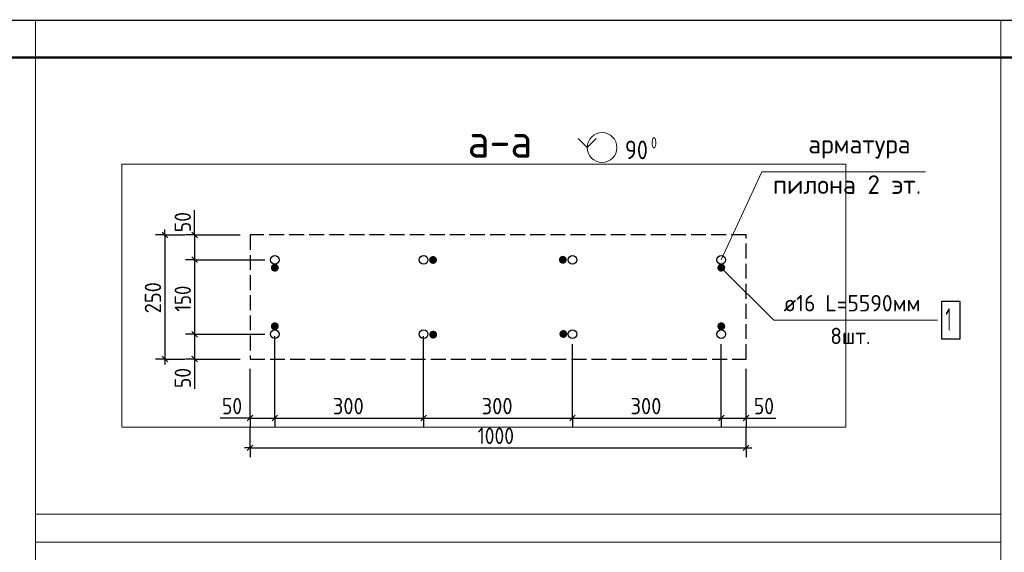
# Model space of a CAD drawing. Header units: millimetres. Extents: x 0 to 50400, y 0 to 35652.
# Tile 12 of 13: x 17536 to 33414, y 27066 to 35652. Entities that reach past the tile are written whole.
import ezdxf

# ---------------------------------------------------------------- set-up
doc = ezdxf.new("R2010")
doc.units = ezdxf.units.MM
doc.linetypes.add('______2', pattern=[324, 240, -84])
doc.linetypes.add('______5', pattern=[1320, 960, -120, 120, -120])
for name, color, linetype, lineweight in [('Standard', 7, 'Continuous', 25), ('Заголовок чертежа', 7, 'Continuous', 25), ('Позиционная метка линия выноска', 7, 'Continuous', 13), ('Примечания', 7, 'Continuous', 13), ('Размерная линия_ общее', 7, 'Continuous', 13)]:
    doc.layers.add(name, color=color, linetype=linetype, lineweight=lineweight)
doc.layers.add('Оси', color=7, linetype='______5', true_color=0x656565)
doc.layers.add('Стена фоновая арматура Х1', color=7, linetype='______2', true_color=0xa0a0a0)
doc.layers.add('Размерная выноска', color=7, linetype='Continuous')
doc.styles.add('ISOCPEUR', font='txt')

msp = doc.modelspace()

# ---------------------------------------------------------------- hatches: boundary and pattern name
at = {"layer": 'Стена фоновая арматура Х1', "linetype": 'Continuous', "lineweight": 18, "transparency": 33554687}
for points in [[(24266, 31779), (24261, 31803), (24247, 31824), (24226, 31838), (24202, 31843), (24177, 31838), (24156, 31824), (24142, 31803), (24138, 31779), (24142, 31754), (24156, 31733), (24177, 31720), (24202, 31715), (24226, 31720), (24247, 31733), (24261, 31754)], [(26359, 31782), (26354, 31806), (26340, 31827), (26320, 31841), (26295, 31846), (26271, 31841), (26250, 31827), (26236, 31806), (26231, 31782), (26236, 31757), (26250, 31737), (26271, 31723), (26295, 31718), (26320, 31723), (26340, 31737), (26354, 31757)], [(21714, 31654), (21709, 31679), (21695, 31700), (21674, 31714), (21650, 31718), (21625, 31714), (21604, 31700), (21591, 31679), (21586, 31654), (21591, 31630), (21604, 31609), (21625, 31595), (21650, 31590), (21674, 31595), (21695, 31609), (21709, 31630)], [(28914, 31654), (28909, 31679), (28895, 31700), (28874, 31714), (28850, 31718), (28825, 31714), (28804, 31700), (28791, 31679), (28786, 31654), (28791, 31630), (28804, 31609), (28825, 31595), (28850, 31590), (28874, 31595), (28895, 31609), (28909, 31630)], [(21714, 30710), (21709, 30735), (21695, 30756), (21674, 30770), (21650, 30774), (21625, 30770), (21604, 30756), (21591, 30735), (21586, 30710), (21591, 30686), (21604, 30665), (21625, 30651), (21650, 30646), (21674, 30651), (21695, 30665), (21709, 30686)], [(26367, 30586), (26362, 30610), (26348, 30631), (26328, 30645), (26303, 30650), (26279, 30645), (26258, 30631), (26244, 30610), (26239, 30586), (26244, 30561), (26258, 30541), (26279, 30527), (26303, 30522), (26328, 30527), (26348, 30541), (26362, 30561)], [(28914, 30710), (28909, 30735), (28895, 30756), (28874, 30770), (28850, 30774), (28825, 30770), (28804, 30756), (28791, 30735), (28786, 30710), (28791, 30686), (28804, 30665), (28825, 30651), (28850, 30646), (28874, 30651), (28895, 30665), (28909, 30686)], [(24268, 30575), (24263, 30600), (24249, 30621), (24228, 30635), (24204, 30639), (24179, 30635), (24158, 30621), (24145, 30600), (24140, 30575), (24145, 30551), (24158, 30530), (24179, 30516), (24204, 30511), (24228, 30516), (24249, 30530), (24263, 30551)]]:
    msp.add_hatch(color=7, dxfattribs=at).paths.add_polyline_path(points)

# ---------------------------------------------------------------- linework, layer by layer
at = {"layer": 'Standard', "color": 7, "linetype": 'Continuous', "lineweight": -3, "transparency": 33554687}
for p, q in [((19877, 32182), (19877, 32272)), ((20357, 32182), (20357, 32272)), ((19877, 32182), (19727, 32182)), ((19877, 32182), (20027, 32182)), ((19877, 32182), (20197, 32182)), ((19877, 32182), (19877, 30182)), ((20357, 32182), (20207, 32182)), ((20357, 32182), (20507, 32182)), ((20357, 32182), (21090, 32182)), ((20357, 32182), (20357, 31782)), ((20357, 31782), (20207, 31782)), ((20357, 31782), (20507, 31782)), ((20357, 31782), (21490, 31782)), ((20357, 31782), (20357, 30582)), ((20357, 30582), (20207, 30582)), ((20357, 30582), (20507, 30582)), ((20357, 30582), (21490, 30582)), ((20357, 30582), (20357, 30182)), ((19877, 30182), (19727, 30182)), ((19877, 30182), (20027, 30182)), ((19877, 30182), (20197, 30182)), ((19877, 30182), (19877, 30092)), ((20357, 30182), (20207, 30182)), ((20357, 30182), (20507, 30182)), ((20357, 30182), (21090, 30182)), ((20357, 30182), (20357, 30092)), ((21250, 29231), (21250, 29381)), ((21650, 29231), (21650, 29381)), ((24050, 29231), (24050, 29381)), ((26450, 29231), (26450, 29381)), ((28850, 29231), (28850, 29381)), ((29250, 29231), (29250, 29381)), ((21250, 29231), (21160, 29231)), ((21250, 29231), (21250, 29081)), ((21250, 29231), (21650, 29231)), ((21650, 29231), (21650, 29081)), ((21650, 29231), (24050, 29231)), ((24050, 29231), (24050, 29081)), ((24050, 29231), (26450, 29231)), ((26450, 29231), (26450, 29081)), ((26450, 29231), (28850, 29231)), ((28850, 29231), (28850, 29081)), ((28850, 29231), (29250, 29231)), ((29250, 29231), (29250, 29081)), ((29250, 29231), (29340, 29231)), ((21250, 28751), (21250, 29071)), ((29250, 28751), (29250, 29071)), ((21250, 28751), (21250, 28901)), ((29250, 28751), (29250, 28901)), ((21250, 28751), (21160, 28751)), ((21250, 28751), (21250, 28601)), ((21250, 28751), (29250, 28751)), ((29250, 28751), (29250, 28601)), ((29250, 28751), (29340, 28751))]:
    msp.add_line(p, q, dxfattribs=at)
at = {"layer": 'Standard', "color": 7, "linetype": 'Continuous', "lineweight": 25, "transparency": 33554687}
for p, q in [((19832, 32227), (19922, 32137)), ((20312, 32227), (20402, 32137)), ((20312, 31827), (20402, 31737)), ((20312, 30627), (20402, 30537)), ((19832, 30227), (19922, 30137)), ((20312, 30227), (20402, 30137)), ((21205, 29186), (21295, 29276)), ((21605, 29186), (21695, 29276)), ((24005, 29186), (24095, 29276)), ((26405, 29186), (26495, 29276)), ((28805, 29186), (28895, 29276)), ((29205, 29186), (29295, 29276)), ((21205, 28706), (21295, 28796)), ((29205, 28706), (29295, 28796))]:
    msp.add_line(p, q, dxfattribs=at)
msp.add_lwpolyline([(0, 0), (50400, 0), (50400, 35640), (0, 35640), (0, 0)], close=True, dxfattribs=at)
at = {"layer": 'Standard', "color": 7, "linetype": 'Continuous', "lineweight": 13, "transparency": 33554687}
for points in [[(50400, 35640), (0, 35640), (0, 0), (50400, 0), (50400, 35640)], [(50400, 35640), (0, 35640), (0, 0), (50400, 0), (50400, 35640)], [(17790, 35652), (17790, 27231), (33358, 27231), (33358, 35652)], [(32144, 33201), (29504, 33201), (28848, 31783)], [(33358, 27681), (17790, 27681), (17790, 19920), (33358, 19920), (33358, 27681)]]:
    msp.add_lwpolyline(points, dxfattribs=at)
at = {"layer": 'Standard', "color": 7, "linetype": 'Continuous', "lineweight": 50, "transparency": 33554687}
msp.add_lwpolyline([(2400, 35040), (49800, 35040), (49800, 600), (2400, 600), (2400, 35040)], close=True, dxfattribs=at)
at = {"layer": 'Standard', "color": 254, "linetype": 'Continuous', "lineweight": 18, "true_color": 0xc4c4ff, "transparency": 33554687}
msp.add_lwpolyline([(19185, 29084), (30859, 29084), (30859, 33324), (19185, 33324), (19185, 29084)], dxfattribs=at)
at = {"layer": 'Standard', "color": 7, "linetype": 'Continuous', "lineweight": -3, "transparency": 33554687}
for points in [[(21650, 29231), (21650, 29252), (21650, 29252), (21650, 29252), (21650, 29252), (21650, 29252), (21650, 29252), (21650, 29252), (21650, 29252), (21650, 30550)], [(24050, 29231), (24050, 29252), (24050, 29252), (24050, 29252), (24050, 29252), (24050, 29252), (24050, 29252), (24050, 30550)], [(26450, 29231), (26450, 29252), (26450, 29252), (26450, 29252), (26450, 29252), (26450, 30422)], [(28850, 29231), (28850, 29252), (28850, 29252), (28850, 30422)], [(21250, 29231), (21250, 29252), (21250, 29252), (21250, 29252), (21250, 29252), (21250, 29252), (21250, 29252), (21250, 29252), (21250, 29252), (21250, 30022)], [(29250, 29231), (29250, 29252), (29250, 29252), (29250, 30022)]]:
    msp.add_lwpolyline(points, dxfattribs=at)
at = {"layer": 'Оси', "color": 8, "linetype": '______2', "lineweight": -3, "transparency": 33554687}
for p, q in [((29250, 32182), (21250, 32182)), ((21250, 32182), (21250, 30182)), ((29250, 30182), (29250, 32182)), ((21250, 30182), (29250, 30182))]:
    msp.add_line(p, q, dxfattribs=at)
at = {"layer": 'Позиционная метка линия выноска', "color": 7, "linetype": 'Continuous', "lineweight": 13, "transparency": 33554687}
for p, q in [((28850, 31654), (29695, 30809)), ((29695, 30809), (32263, 30809)), ((29695, 30809), (32335, 30809))]:
    msp.add_line(p, q, dxfattribs=at)
at = {"layer": 'Примечания', "color": 7, "linetype": 'Continuous', "lineweight": 18, "transparency": 33554687}
for p, q in [((26543, 33735), (26687, 33591)), ((26687, 33591), (26831, 33735)), ((26687, 33591), (26687, 33591)), ((26687, 33591), (26687, 33591)), ((26687, 33591), (26687, 33591)), ((26687, 33591), (26687, 33591))]:
    msp.add_line(p, q, dxfattribs=at)
msp.add_circle((26927, 33591), 240, dxfattribs=at)
at = {"layer": 'Размерная выноска', "color": 7, "linetype": 'Continuous', "lineweight": -3, "transparency": 33554687}
for p, q in [((20357, 32182), (20357, 32582)), ((20357, 30182), (20357, 29702)), ((21250, 29231), (20770, 29231)), ((29250, 29231), (29730, 29231))]:
    msp.add_line(p, q, dxfattribs=at)
at = {"layer": 'Размерная линия_ общее', "color": 253, "linetype": 'Continuous', "lineweight": -3, "true_color": 0xa0a0a0, "transparency": 33554687}
for centre in [(21650, 31782), (24050, 31782), (26450, 31782), (28850, 31782), (21650, 30582), (24050, 30582), (26450, 30582), (28850, 30582)]:
    msp.add_circle(centre, 70, dxfattribs=at)
at = {"layer": 'Стена фоновая арматура Х1', "color": 7, "linetype": 'Continuous', "lineweight": 25, "transparency": 33554687}
msp.add_lwpolyline([(32403, 30508), (32703, 30508), (32703, 31108), (32403, 31108), (32403, 30508)], dxfattribs=at)

# ---------------------------------------------------------------- texts
at = {"layer": 'Standard', "color": 7, "linetype": 'Continuous', "lineweight": 25, "transparency": 33554687, "attachment_point": 7, "style": 'ISOCPEUR'}
for s, insert, char_height, width in [('\\W0.97;арматура', (30252, 33414), 300, 2004.22), ('\\W0.98;пилона 2 эт.', (29682, 32844), 300, 2574.96), ('\\W0.87;50', (20798, 29291), 264, 484.71), ('\\W0.91;300', (22586, 29291), 264, 674.39), ('\\W0.91;300', (24986, 29291), 264, 674.39), ('\\W0.91;300', (27386, 29291), 264, 674.39), ('\\W0.87;50', (29375, 29291), 264, 484.71), ('\\W0.87;1000', (24920, 28811), 264, 800.3)]:
    msp.add_mtext(s, dxfattribs=dict(at, insert=insert, char_height=char_height, width=width))
at = {"layer": 'Standard', "color": 7, "linetype": 'Continuous', "lineweight": 25, "transparency": 33554687, "char_height": 264, "attachment_point": 7, "rotation": 90, "style": 'ISOCPEUR'}
for s, insert, width in [('\\W0.87;50', (20297, 32227), 484.71), ('\\W0.91;250', (19817, 30918), 674.39), ('\\W0.83;150', (20297, 30945), 610.29), ('\\W0.87;50', (20297, 29714), 484.71)]:
    msp.add_mtext(s, dxfattribs=dict(at, insert=insert, width=width))
at = {"layer": 'Заголовок чертежа', "color": 7, "linetype": 'Continuous', "lineweight": 50, "transparency": 33554687, "insert": (24761, 33429), "char_height": 540, "width": 1489.56, "attachment_point": 7, "style": 'ISOCPEUR'}
msp.add_mtext('\\W0.92;а-а', dxfattribs=at)
at = {"layer": 'Заголовок чертежа', "color": 7, "linetype": 'Continuous', "lineweight": 25, "transparency": 33554687, "attachment_point": 7, "style": 'ISOCPEUR'}
for s, insert, char_height, width in [('\\W0.87;90', (27296, 33403), 300, 550.82), ('\\W0.78;0', (27716, 33578), 180, 195.84)]:
    msp.add_mtext(s, dxfattribs=dict(at, insert=insert, char_height=char_height, width=width))
at = {"layer": 'Стена фоновая арматура Х1', "color": 7, "linetype": 'Continuous', "lineweight": 13, "transparency": 33554687, "attachment_point": 7, "style": 'ISOCPEUR'}
for s, insert, char_height, width in [('\\W0.96;ø16 L=5590мм ', (29855, 30950), 264, 2527.6), ('\\W0.56;1', (32463, 30640), 360, 280), ('\\W0.94;8шт. ', (30608, 30422), 264, 1021.92)]:
    msp.add_mtext(s, dxfattribs=dict(at, insert=insert, char_height=char_height, width=width))

doc.saveas('drawing.dxf')
